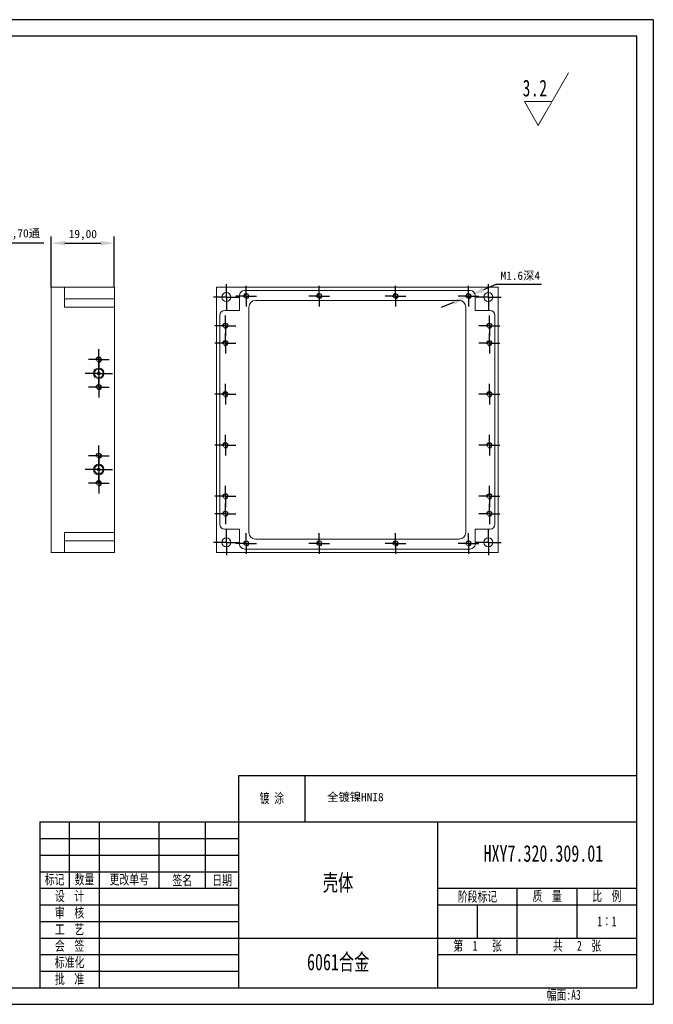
# Model space of a CAD drawing. Header units: millimetres. Extents: x 53 to 943, y 53 to 350.
# Tile 2 of 3: x 282 to 473, y 53 to 350. Entities that reach past the tile are written whole.
import ezdxf

# ---------------------------------------------------------------- set-up
doc = ezdxf.new("R2010")
doc.units = ezdxf.units.MM
doc.set_wipeout_variables(frame=1)
doc.header["$PDSIZE"] = -1
for name, color, linetype in [('FORMAT', 7, 'Continuous'), ('图框周边', 6, 'Continuous'), ('尺寸', 4, 'Continuous')]:
    doc.layers.add(name, color=color, linetype=linetype)
for name, color, linetype, lineweight in [('图框线', 7, 'Continuous', 30), ('尺寸线层', 3, 'Continuous', 18), ('标注、细实线', 7, 'Continuous', 20)]:
    doc.layers.add(name, color=color, linetype=linetype, lineweight=lineweight)
doc.styles.add('STYLE1', font='txt', dxfattribs={"width": 0.707})
doc.styles.add('标准', font='txt', dxfattribs={"width": 0.667})
doc.dimstyles.new('ISO-25', dxfattribs={"dimtxt": 2.5, "dimasz": 2.5, "dimexe": 1.25, "dimexo": 0.625, "dimtad": 1, "dimtxsty": 'Standard', "dimcen": 2.5, "dimadec": 0, "dimazin": 0, "dimtfac": 1, "dimtmove": 0, "dimatfit": 3, "dimfxl": 1, "dimarcsym": 0})

# ---------------------------------------------------------------- blocks, each defined once
blk = doc.blocks.new('*X65')
at = {"layer": '尺寸线层', "color": 0}
for p, q in [((0, 0), (15.88, 27.5)), ((0, 0), (15.88, 27.5)), ((0, 0), (15.88, 27.5)), ((0, 0), (15.88, 27.5)), ((0, 0), (15.88, 27.5)), ((0, 0), (15.88, 27.5)), ((0, 0), (15.88, 27.5)), ((0, 0), (15.88, 27.5)), ((0, 0), (15.88, 27.5)), ((0, 0), (15.88, 27.5)), ((0, 0), (15.88, 27.5)), ((0, 0), (15.88, 27.5)), ((0, 0), (15.88, 27.5)), ((0, 0), (15.88, 27.5)), ((0, 0), (15.88, 27.5)), ((0, 0), (15.88, 27.5)), ((0, 0), (15.88, 27.5)), ((0, 0), (15.88, 27.5)), ((0, 0), (15.88, 27.5)), ((0, 0), (15.88, 27.5)), ((0, 0), (15.88, 27.5)), ((0, 0), (15.88, 27.5)), ((0, 0), (15.88, 27.5)), ((0, 0), (15.88, 27.5)), ((0, 0), (15.88, 27.5)), ((0, 0), (15.88, 27.5)), ((0, 0), (15.88, 27.5)), ((0, 0), (15.88, 27.5)), ((0, 0), (15.88, 27.5)), ((0, 0), (15.88, 27.5)), ((0, 0), (15.88, 27.5)), ((0, 0), (15.88, 27.5)), ((0, 0), (15.88, 27.5)), ((0, 0), (15.88, 27.5)), ((0, 0), (15.88, 27.5)), ((0, 0), (15.88, 27.5)), ((0, 0), (15.88, 27.5)), ((0, 0), (15.88, 27.5)), ((0, 0), (15.88, 27.5)), ((0, 0), (15.88, 27.5)), ((0, 0), (15.88, 27.5)), ((0, 0), (15.88, 27.5)), ((0, 0), (15.88, 27.5)), ((0, 0), (15.88, 27.5)), ((0, 0), (15.88, 27.5)), ((0, 0), (15.88, 27.5)), ((0, 0), (15.88, 27.5)), ((0, 0), (15.88, 27.5)), ((0, 0), (15.88, 27.5)), ((0, 0), (15.88, 27.5)), ((0, 0), (15.88, 27.5)), ((0, 0), (15.88, 27.5)), ((0, 0), (15.88, 27.5)), ((0, 0), (15.88, 27.5)), ((0, 0), (15.88, 27.5)), ((0, 0), (15.88, 27.5)), ((0, 0), (15.88, 27.5)), ((0, 0), (15.88, 27.5)), ((0, 0), (15.88, 27.5)), ((0, 0), (15.88, 27.5)), ((0, 0), (15.88, 27.5)), ((0, 0), (15.88, 27.5)), ((0, 0), (15.88, 27.5)), ((0, 0), (15.88, 27.5)), ((0, 0), (-7.22, 12.5)), ((-7.22, 12.5), (7.22, 12.5)), ((0, 0), (-7.22, 12.5)), ((-7.22, 12.5), (7.22, 12.5)), ((0, 0), (-7.22, 12.5)), ((-7.22, 12.5), (7.22, 12.5)), ((0, 0), (-7.22, 12.5)), ((-7.22, 12.5), (7.22, 12.5)), ((0, 0), (-7.22, 12.5)), ((-7.22, 12.5), (7.22, 12.5)), ((0, 0), (-7.22, 12.5)), ((-7.22, 12.5), (7.22, 12.5)), ((0, 0), (-7.22, 12.5)), ((-7.22, 12.5), (7.22, 12.5)), ((0, 0), (-7.22, 12.5)), ((-7.22, 12.5), (7.22, 12.5)), ((0, 0), (-7.22, 12.5)), ((-7.22, 12.5), (7.22, 12.5)), ((0, 0), (-7.22, 12.5)), ((-7.22, 12.5), (7.22, 12.5)), ((0, 0), (-7.22, 12.5)), ((-7.22, 12.5), (7.22, 12.5)), ((0, 0), (-7.22, 12.5)), ((-7.22, 12.5), (7.22, 12.5)), ((0, 0), (-7.22, 12.5)), ((-7.22, 12.5), (7.22, 12.5)), ((0, 0), (-7.22, 12.5)), ((-7.22, 12.5), (7.22, 12.5)), ((0, 0), (-7.22, 12.5)), ((-7.22, 12.5), (7.22, 12.5)), ((0, 0), (-7.22, 12.5)), ((-7.22, 12.5), (7.22, 12.5)), ((0, 0), (-7.22, 12.5)), ((-7.22, 12.5), (7.22, 12.5)), ((0, 0), (-7.22, 12.5)), ((-7.22, 12.5), (7.22, 12.5)), ((0, 0), (-7.22, 12.5)), ((-7.22, 12.5), (7.22, 12.5)), ((0, 0), (-7.22, 12.5)), ((-7.22, 12.5), (7.22, 12.5)), ((0, 0), (-7.22, 12.5)), ((-7.22, 12.5), (7.22, 12.5)), ((0, 0), (-7.22, 12.5)), ((-7.22, 12.5), (7.22, 12.5)), ((0, 0), (-7.22, 12.5)), ((-7.22, 12.5), (7.22, 12.5)), ((0, 0), (-7.22, 12.5)), ((-7.22, 12.5), (7.22, 12.5)), ((0, 0), (-7.22, 12.5)), ((-7.22, 12.5), (7.22, 12.5)), ((0, 0), (-7.22, 12.5)), ((-7.22, 12.5), (7.22, 12.5)), ((0, 0), (-7.22, 12.5)), ((-7.22, 12.5), (7.22, 12.5)), ((0, 0), (-7.22, 12.5)), ((-7.22, 12.5), (7.22, 12.5)), ((0, 0), (-7.22, 12.5)), ((-7.22, 12.5), (7.22, 12.5)), ((0, 0), (-7.22, 12.5)), ((-7.22, 12.5), (7.22, 12.5)), ((0, 0), (-7.22, 12.5)), ((-7.22, 12.5), (7.22, 12.5)), ((0, 0), (-7.22, 12.5)), ((-7.22, 12.5), (7.22, 12.5)), ((0, 0), (-7.22, 12.5)), ((-7.22, 12.5), (7.22, 12.5)), ((0, 0), (-7.22, 12.5)), ((-7.22, 12.5), (7.22, 12.5)), ((0, 0), (-7.22, 12.5)), ((-7.22, 12.5), (7.22, 12.5)), ((0, 0), (-7.22, 12.5)), ((-7.22, 12.5), (7.22, 12.5)), ((0, 0), (-7.22, 12.5)), ((-7.22, 12.5), (7.22, 12.5)), ((0, 0), (-7.22, 12.5)), ((-7.22, 12.5), (7.22, 12.5)), ((0, 0), (-7.22, 12.5)), ((-7.22, 12.5), (7.22, 12.5)), ((0, 0), (-7.22, 12.5)), ((-7.22, 12.5), (7.22, 12.5)), ((0, 0), (-7.22, 12.5)), ((-7.22, 12.5), (7.22, 12.5)), ((0, 0), (-7.22, 12.5)), ((-7.22, 12.5), (7.22, 12.5)), ((0, 0), (-7.22, 12.5)), ((-7.22, 12.5), (7.22, 12.5)), ((0, 0), (-7.22, 12.5)), ((-7.22, 12.5), (7.22, 12.5)), ((0, 0), (-7.22, 12.5)), ((-7.22, 12.5), (7.22, 12.5)), ((0, 0), (-7.22, 12.5)), ((-7.22, 12.5), (7.22, 12.5)), ((0, 0), (-7.22, 12.5)), ((-7.22, 12.5), (7.22, 12.5)), ((0, 0), (-7.22, 12.5)), ((-7.22, 12.5), (7.22, 12.5)), ((0, 0), (-7.22, 12.5)), ((-7.22, 12.5), (7.22, 12.5)), ((0, 0), (-7.22, 12.5)), ((-7.22, 12.5), (7.22, 12.5)), ((0, 0), (-7.22, 12.5)), ((-7.22, 12.5), (7.22, 12.5)), ((0, 0), (-7.22, 12.5)), ((-7.22, 12.5), (7.22, 12.5)), ((0, 0), (-7.22, 12.5)), ((-7.22, 12.5), (7.22, 12.5)), ((0, 0), (-7.22, 12.5)), ((-7.22, 12.5), (7.22, 12.5)), ((0, 0), (-7.22, 12.5)), ((-7.22, 12.5), (7.22, 12.5)), ((0, 0), (-7.22, 12.5)), ((-7.22, 12.5), (7.22, 12.5)), ((0, 0), (-7.22, 12.5)), ((-7.22, 12.5), (7.22, 12.5)), ((0, 0), (-7.22, 12.5)), ((-7.22, 12.5), (7.22, 12.5)), ((0, 0), (-7.22, 12.5)), ((-7.22, 12.5), (7.22, 12.5)), ((0, 0), (-7.22, 12.5)), ((-7.22, 12.5), (7.22, 12.5)), ((0, 0), (-7.22, 12.5)), ((-7.22, 12.5), (7.22, 12.5)), ((0, 0), (-7.22, 12.5)), ((-7.22, 12.5), (7.22, 12.5)), ((0, 0), (-7.22, 12.5)), ((-7.22, 12.5), (7.22, 12.5)), ((0, 0), (-7.22, 12.5)), ((-7.22, 12.5), (7.22, 12.5))]:
    blk.add_line(p, q, dxfattribs=at)
at = {"layer": '尺寸线层', "color": 0, "insert": (4.95, 19.5), "char_height": 8.75, "width": 18.4134, "attachment_point": 6, "line_spacing_factor": 1.15057, "style": '标准'}
blk.add_mtext('\\T1.1;3.2', dxfattribs=at)
blk.add_mtext('\\T1.1;3.2', dxfattribs=at)
blk.add_mtext('\\T1.1;3.2', dxfattribs=at)
blk.add_mtext('\\T1.1;3.2', dxfattribs=at)
blk.add_mtext('\\T1.1;3.2', dxfattribs=at)
blk.add_mtext('\\T1.1;3.2', dxfattribs=at)
blk.add_mtext('\\T1.1;3.2', dxfattribs=at)
blk.add_mtext('\\T1.1;3.2', dxfattribs=at)
blk.add_mtext('\\T1.1;3.2', dxfattribs=at)
blk.add_mtext('\\T1.1;3.2', dxfattribs=at)
blk.add_mtext('\\T1.1;3.2', dxfattribs=at)
blk.add_mtext('\\T1.1;3.2', dxfattribs=at)
blk.add_mtext('\\T1.1;3.2', dxfattribs=at)
blk.add_mtext('\\T1.1;3.2', dxfattribs=at)
blk.add_mtext('\\T1.1;3.2', dxfattribs=at)
blk.add_mtext('\\T1.1;3.2', dxfattribs=at)
blk.add_mtext('\\T1.1;3.2', dxfattribs=at)
blk.add_mtext('\\T1.1;3.2', dxfattribs=at)
blk.add_mtext('\\T1.1;3.2', dxfattribs=at)
blk.add_mtext('\\T1.1;3.2', dxfattribs=at)
blk.add_mtext('\\T1.1;3.2', dxfattribs=at)
blk.add_mtext('\\T1.1;3.2', dxfattribs=at)
blk.add_mtext('\\T1.1;3.2', dxfattribs=at)
blk.add_mtext('\\T1.1;3.2', dxfattribs=at)
blk.add_mtext('\\T1.1;3.2', dxfattribs=at)
blk.add_mtext('\\T1.1;3.2', dxfattribs=at)
blk.add_mtext('\\T1.1;3.2', dxfattribs=at)
blk.add_mtext('\\T1.1;3.2', dxfattribs=at)
blk.add_mtext('\\T1.1;3.2', dxfattribs=at)
blk.add_mtext('\\T1.1;3.2', dxfattribs=at)
blk.add_mtext('\\T1.1;3.2', dxfattribs=at)
blk.add_mtext('\\T1.1;3.2', dxfattribs=at)
blk.add_mtext('\\T1.1;3.2', dxfattribs=at)
blk.add_mtext('\\T1.1;3.2', dxfattribs=at)
blk.add_mtext('\\T1.1;3.2', dxfattribs=at)
blk.add_mtext('\\T1.1;3.2', dxfattribs=at)
blk.add_mtext('\\T1.1;3.2', dxfattribs=at)
blk.add_mtext('\\T1.1;3.2', dxfattribs=at)
blk.add_mtext('\\T1.1;3.2', dxfattribs=at)
blk.add_mtext('\\T1.1;3.2', dxfattribs=at)
blk.add_mtext('\\T1.1;3.2', dxfattribs=at)
blk.add_mtext('\\T1.1;3.2', dxfattribs=at)
blk.add_mtext('\\T1.1;3.2', dxfattribs=at)
blk.add_mtext('\\T1.1;3.2', dxfattribs=at)
blk.add_mtext('\\T1.1;3.2', dxfattribs=at)
blk.add_mtext('\\T1.1;3.2', dxfattribs=at)
blk.add_mtext('\\T1.1;3.2', dxfattribs=at)
blk.add_mtext('\\T1.1;3.2', dxfattribs=at)
blk.add_mtext('\\T1.1;3.2', dxfattribs=at)
blk.add_mtext('\\T1.1;3.2', dxfattribs=at)
blk.add_mtext('\\T1.1;3.2', dxfattribs=at)
blk.add_mtext('\\T1.1;3.2', dxfattribs=at)
blk.add_mtext('\\T1.1;3.2', dxfattribs=at)
blk.add_mtext('\\T1.1;3.2', dxfattribs=at)
blk.add_mtext('\\T1.1;3.2', dxfattribs=at)
blk.add_mtext('\\T1.1;3.2', dxfattribs=at)
blk.add_mtext('\\T1.1;3.2', dxfattribs=at)
blk.add_mtext('\\T1.1;3.2', dxfattribs=at)
blk.add_mtext('\\T1.1;3.2', dxfattribs=at)
blk.add_mtext('\\T1.1;3.2', dxfattribs=at)
blk.add_mtext('\\T1.1;3.2', dxfattribs=at)
blk.add_mtext('\\T1.1;3.2', dxfattribs=at)
blk.add_mtext('\\T1.1;3.2', dxfattribs=at)
blk.add_mtext('\\T1.1;3.2', dxfattribs=at)
blk = doc.blocks.new('SW_CENTERMARKSYMBOL_13')
at = {"layer": 'FORMAT', "color": 0}
for p, q in [((0, 2.5), (0, 4.1)), ((-2.5, 0), (-4.1, 0)), ((0, 0), (-2.5, 0)), ((0, 0), (0, 2.5)), ((0, 0), (0, -2.5)), ((0, 0), (2.5, 0)), ((2.5, 0), (4.1, 0)), ((0, -2.5), (0, -4.1))]:
    blk.add_line(p, q, dxfattribs=at)
blk = doc.blocks.new('SW_CENTERMARKSYMBOL_14')
at = {"layer": 'FORMAT', "color": 0}
for p, q in [((0, 2.5), (0, 4.1)), ((-2.5, 0), (-4.1, 0)), ((0, 0), (-2.5, 0)), ((0, 0), (0, 2.5)), ((0, 0), (0, -2.5)), ((0, 0), (2.5, 0)), ((2.5, 0), (4.1, 0)), ((0, -2.5), (0, -4.1))]:
    blk.add_line(p, q, dxfattribs=at)
blk = doc.blocks.new('SW_CENTERMARKSYMBOL_15')
at = {"layer": 'FORMAT', "color": 0}
for p, q in [((0, 2.5), (0, 3.125)), ((-2.5, 0), (-3.125, 0)), ((0, 0), (-2.5, 0)), ((0, 0), (0, 2.5)), ((0, 0), (0, -2.5)), ((0, 0), (2.5, 0)), ((2.5, 0), (3.125, 0)), ((0, -2.5), (0, -3.125))]:
    blk.add_line(p, q, dxfattribs=at)
blk = doc.blocks.new('SW_CENTERMARKSYMBOL_16')
at = {"layer": 'FORMAT', "color": 0}
for p, q in [((0, 2.5), (0, 3.125)), ((-2.5, 0), (-3.125, 0)), ((0, 0), (-2.5, 0)), ((0, 0), (0, 2.5)), ((0, 0), (0, -2.5)), ((0, 0), (2.5, 0)), ((2.5, 0), (3.125, 0)), ((0, -2.5), (0, -3.125))]:
    blk.add_line(p, q, dxfattribs=at)
blk = doc.blocks.new('SW_CENTERMARKSYMBOL_17')
at = {"layer": 'FORMAT', "color": 0}
for p, q in [((0, 2.5), (0, 3.125)), ((-2.5, 0), (-3.125, 0)), ((0, 0), (-2.5, 0)), ((0, 0), (0, 2.5)), ((0, 0), (0, -2.5)), ((0, 0), (2.5, 0)), ((2.5, 0), (3.125, 0)), ((0, -2.5), (0, -3.125))]:
    blk.add_line(p, q, dxfattribs=at)
blk = doc.blocks.new('SW_CENTERMARKSYMBOL_18')
at = {"layer": 'FORMAT', "color": 0}
for p, q in [((0, 2.5), (0, 3.125)), ((-2.5, 0), (-3.125, 0)), ((0, 0), (-2.5, 0)), ((0, 0), (0, 2.5)), ((0, 0), (0, -2.5)), ((0, 0), (2.5, 0)), ((2.5, 0), (3.125, 0)), ((0, -2.5), (0, -3.125))]:
    blk.add_line(p, q, dxfattribs=at)
blk = doc.blocks.new('SW_CENTERMARKSYMBOL_21')
at = {"layer": 'FORMAT', "color": 0}
for p, q in [((0, 2.5), (0, 3.85)), ((-2.5, 0), (-3.85, 0)), ((0, 0), (-2.5, 0)), ((0, 0), (0, 2.5)), ((0, 0), (0, -2.5)), ((0, 0), (2.5, 0)), ((2.5, 0), (3.85, 0)), ((0, -2.5), (0, -3.85))]:
    blk.add_line(p, q, dxfattribs=at)
blk = doc.blocks.new('SW_CENTERMARKSYMBOL_22')
at = {"layer": 'FORMAT', "color": 0}
for p, q in [((0, 2.5), (0, 3.85)), ((-2.5, 0), (-3.85, 0)), ((0, 0), (-2.5, 0)), ((0, 0), (0, 2.5)), ((0, 0), (0, -2.5)), ((0, 0), (2.5, 0)), ((2.5, 0), (3.85, 0)), ((0, -2.5), (0, -3.85))]:
    blk.add_line(p, q, dxfattribs=at)
blk = doc.blocks.new('SW_CENTERMARKSYMBOL_23')
at = {"layer": 'FORMAT', "color": 0}
for p, q in [((0, 2.5), (0, 3.85)), ((-2.5, 0), (-3.85, 0)), ((0, 0), (-2.5, 0)), ((0, 0), (0, 2.5)), ((0, 0), (0, -2.5)), ((0, 0), (2.5, 0)), ((2.5, 0), (3.85, 0)), ((0, -2.5), (0, -3.85))]:
    blk.add_line(p, q, dxfattribs=at)
blk = doc.blocks.new('SW_CENTERMARKSYMBOL_24')
at = {"layer": 'FORMAT', "color": 0}
for p, q in [((0, 2.5), (0, 3.85)), ((-2.5, 0), (-3.85, 0)), ((0, 0), (-2.5, 0)), ((0, 0), (0, 2.5)), ((0, 0), (0, -2.5)), ((0, 0), (2.5, 0)), ((2.5, 0), (3.85, 0)), ((0, -2.5), (0, -3.85))]:
    blk.add_line(p, q, dxfattribs=at)
blk = doc.blocks.new('SW_CENTERMARKSYMBOL_25')
at = {"layer": 'FORMAT', "color": 0}
for p, q in [((0, 2.5), (0, 3.125)), ((-2.5, 0), (-3.125, 0)), ((0, 0), (-2.5, 0)), ((0, 0), (0, 2.5)), ((0, 0), (0, -2.5)), ((0, 0), (2.5, 0)), ((2.5, 0), (3.125, 0)), ((0, -2.5), (0, -3.125))]:
    blk.add_line(p, q, dxfattribs=at)
blk = doc.blocks.new('SW_CENTERMARKSYMBOL_26')
at = {"layer": 'FORMAT', "color": 0}
for p, q in [((0, 2.5), (0, 3.125)), ((-2.5, 0), (-3.125, 0)), ((0, 0), (-2.5, 0)), ((0, 0), (0, 2.5)), ((0, 0), (0, -2.5)), ((0, 0), (2.5, 0)), ((2.5, 0), (3.125, 0)), ((0, -2.5), (0, -3.125))]:
    blk.add_line(p, q, dxfattribs=at)
blk = doc.blocks.new('SW_CENTERMARKSYMBOL_27')
at = {"layer": 'FORMAT', "color": 0}
for p, q in [((0, 2.5), (0, 3.125)), ((-2.5, 0), (-3.125, 0)), ((0, 0), (-2.5, 0)), ((0, 0), (0, 2.5)), ((0, 0), (0, -2.5)), ((0, 0), (2.5, 0)), ((2.5, 0), (3.125, 0)), ((0, -2.5), (0, -3.125))]:
    blk.add_line(p, q, dxfattribs=at)
blk = doc.blocks.new('SW_CENTERMARKSYMBOL_28')
at = {"layer": 'FORMAT', "color": 0}
for p, q in [((0, 2.5), (0, 3.125)), ((-2.5, 0), (-3.125, 0)), ((0, 0), (-2.5, 0)), ((0, 0), (0, 2.5)), ((0, 0), (0, -2.5)), ((0, 0), (2.5, 0)), ((2.5, 0), (3.125, 0)), ((0, -2.5), (0, -3.125))]:
    blk.add_line(p, q, dxfattribs=at)
blk = doc.blocks.new('SW_CENTERMARKSYMBOL_29')
at = {"layer": 'FORMAT', "color": 0}
for p, q in [((0, 2.5), (0, 3.125)), ((-2.5, 0), (-3.125, 0)), ((0, 0), (-2.5, 0)), ((0, 0), (0, 2.5)), ((0, 0), (0, -2.5)), ((0, 0), (2.5, 0)), ((2.5, 0), (3.125, 0)), ((0, -2.5), (0, -3.125))]:
    blk.add_line(p, q, dxfattribs=at)
blk = doc.blocks.new('SW_CENTERMARKSYMBOL_30')
at = {"layer": 'FORMAT', "color": 0}
for p, q in [((0, 2.5), (0, 3.125)), ((-2.5, 0), (-3.125, 0)), ((0, 0), (-2.5, 0)), ((0, 0), (0, 2.5)), ((0, 0), (0, -2.5)), ((0, 0), (2.5, 0)), ((2.5, 0), (3.125, 0)), ((0, -2.5), (0, -3.125))]:
    blk.add_line(p, q, dxfattribs=at)
blk = doc.blocks.new('SW_CENTERMARKSYMBOL_31')
at = {"layer": 'FORMAT', "color": 0}
for p, q in [((0, 2.5), (0, 3.125)), ((-2.5, 0), (-3.125, 0)), ((0, 0), (-2.5, 0)), ((0, 0), (0, 2.5)), ((0, 0), (0, -2.5)), ((0, 0), (2.5, 0)), ((2.5, 0), (3.125, 0)), ((0, -2.5), (0, -3.125))]:
    blk.add_line(p, q, dxfattribs=at)
blk = doc.blocks.new('SW_CENTERMARKSYMBOL_32')
at = {"layer": 'FORMAT', "color": 0}
for p, q in [((0, 2.5), (0, 3.125)), ((-2.5, 0), (-3.125, 0)), ((0, 0), (-2.5, 0)), ((0, 0), (0, 2.5)), ((0, 0), (0, -2.5)), ((0, 0), (2.5, 0)), ((2.5, 0), (3.125, 0)), ((0, -2.5), (0, -3.125))]:
    blk.add_line(p, q, dxfattribs=at)
blk = doc.blocks.new('SW_CENTERMARKSYMBOL_33')
at = {"layer": 'FORMAT', "color": 0}
for p, q in [((0, 2.5), (0, 3.125)), ((-2.5, 0), (-3.125, 0)), ((0, 0), (-2.5, 0)), ((0, 0), (0, 2.5)), ((0, 0), (0, -2.5)), ((0, 0), (2.5, 0)), ((2.5, 0), (3.125, 0)), ((0, -2.5), (0, -3.125))]:
    blk.add_line(p, q, dxfattribs=at)
blk = doc.blocks.new('SW_CENTERMARKSYMBOL_34')
at = {"layer": 'FORMAT', "color": 0}
for p, q in [((0, 2.5), (0, 3.125)), ((-2.5, 0), (-3.125, 0)), ((0, 0), (-2.5, 0)), ((0, 0), (0, 2.5)), ((0, 0), (0, -2.5)), ((0, 0), (2.5, 0)), ((2.5, 0), (3.125, 0)), ((0, -2.5), (0, -3.125))]:
    blk.add_line(p, q, dxfattribs=at)
blk = doc.blocks.new('SW_CENTERMARKSYMBOL_35')
at = {"layer": 'FORMAT', "color": 0}
for p, q in [((0, 2.5), (0, 3.125)), ((-2.5, 0), (-3.125, 0)), ((0, 0), (-2.5, 0)), ((0, 0), (0, 2.5)), ((0, 0), (0, -2.5)), ((0, 0), (2.5, 0)), ((2.5, 0), (3.125, 0)), ((0, -2.5), (0, -3.125))]:
    blk.add_line(p, q, dxfattribs=at)
blk = doc.blocks.new('SW_CENTERMARKSYMBOL_36')
at = {"layer": 'FORMAT', "color": 0}
for p, q in [((0, 2.5), (0, 3.125)), ((-2.5, 0), (-3.125, 0)), ((0, 0), (-2.5, 0)), ((0, 0), (0, 2.5)), ((0, 0), (0, -2.5)), ((0, 0), (2.5, 0)), ((2.5, 0), (3.125, 0)), ((0, -2.5), (0, -3.125))]:
    blk.add_line(p, q, dxfattribs=at)
blk = doc.blocks.new('SW_CENTERMARKSYMBOL_37')
at = {"layer": 'FORMAT', "color": 0}
for p, q in [((0, 2.5), (0, 3.125)), ((-2.5, 0), (-3.125, 0)), ((0, 0), (-2.5, 0)), ((0, 0), (0, 2.5)), ((0, 0), (0, -2.5)), ((0, 0), (2.5, 0)), ((2.5, 0), (3.125, 0)), ((0, -2.5), (0, -3.125))]:
    blk.add_line(p, q, dxfattribs=at)
blk = doc.blocks.new('SW_CENTERMARKSYMBOL_38')
at = {"layer": 'FORMAT', "color": 0}
for p, q in [((0, 2.5), (0, 3.125)), ((-2.5, 0), (-3.125, 0)), ((0, 0), (-2.5, 0)), ((0, 0), (0, 2.5)), ((0, 0), (0, -2.5)), ((0, 0), (2.5, 0)), ((2.5, 0), (3.125, 0)), ((0, -2.5), (0, -3.125))]:
    blk.add_line(p, q, dxfattribs=at)
blk = doc.blocks.new('SW_CENTERMARKSYMBOL_39')
at = {"layer": 'FORMAT', "color": 0}
for p, q in [((0, 2.5), (0, 3.125)), ((-2.5, 0), (-3.125, 0)), ((0, 0), (-2.5, 0)), ((0, 0), (0, 2.5)), ((0, 0), (0, -2.5)), ((0, 0), (2.5, 0)), ((2.5, 0), (3.125, 0)), ((0, -2.5), (0, -3.125))]:
    blk.add_line(p, q, dxfattribs=at)
blk = doc.blocks.new('SW_CENTERMARKSYMBOL_40')
at = {"layer": 'FORMAT', "color": 0}
for p, q in [((0, 2.5), (0, 3.125)), ((-2.5, 0), (-3.125, 0)), ((0, 0), (-2.5, 0)), ((0, 0), (0, 2.5)), ((0, 0), (0, -2.5)), ((0, 0), (2.5, 0)), ((2.5, 0), (3.125, 0)), ((0, -2.5), (0, -3.125))]:
    blk.add_line(p, q, dxfattribs=at)
blk = doc.blocks.new('SW_CENTERMARKSYMBOL_41')
at = {"layer": 'FORMAT', "color": 0}
for p, q in [((0, 2.5), (0, 3.125)), ((-2.5, 0), (-3.125, 0)), ((0, 0), (-2.5, 0)), ((0, 0), (0, 2.5)), ((0, 0), (0, -2.5)), ((0, 0), (2.5, 0)), ((2.5, 0), (3.125, 0)), ((0, -2.5), (0, -3.125))]:
    blk.add_line(p, q, dxfattribs=at)
blk = doc.blocks.new('SW_CENTERMARKSYMBOL_42')
at = {"layer": 'FORMAT', "color": 0}
for p, q in [((0, 2.5), (0, 3.125)), ((-2.5, 0), (-3.125, 0)), ((0, 0), (-2.5, 0)), ((0, 0), (0, 2.5)), ((0, 0), (0, -2.5)), ((0, 0), (2.5, 0)), ((2.5, 0), (3.125, 0)), ((0, -2.5), (0, -3.125))]:
    blk.add_line(p, q, dxfattribs=at)
blk = doc.blocks.new('SW_CENTERMARKSYMBOL_43')
at = {"layer": 'FORMAT', "color": 0}
for p, q in [((0, 2.5), (0, 3.125)), ((-2.5, 0), (-3.125, 0)), ((0, 0), (-2.5, 0)), ((0, 0), (0, 2.5)), ((0, 0), (0, -2.5)), ((0, 0), (2.5, 0)), ((2.5, 0), (3.125, 0)), ((0, -2.5), (0, -3.125))]:
    blk.add_line(p, q, dxfattribs=at)
blk = doc.blocks.new('SW_CENTERMARKSYMBOL_44')
at = {"layer": 'FORMAT', "color": 0}
for p, q in [((0, 2.5), (0, 3.125)), ((-2.5, 0), (-3.125, 0)), ((0, 0), (-2.5, 0)), ((0, 0), (0, 2.5)), ((0, 0), (0, -2.5)), ((0, 0), (2.5, 0)), ((2.5, 0), (3.125, 0)), ((0, -2.5), (0, -3.125))]:
    blk.add_line(p, q, dxfattribs=at)
blk = doc.blocks.new('*D151')
at = {"layer": 'Defpoints', "color": 0, "transparency": 16777216}
for p in [(310.78, 282.89), (291.78, 269.63), (310.78, 269.63)]:
    blk.add_point(p, dxfattribs=at)
at = {"layer": '尺寸', "color": 0, "lineweight": -2, "transparency": 16777216}
for p, q in [((291.78, 269.63), (291.78, 284.89)), ((295.86, 282.89), (306.7, 282.89)), ((310.78, 269.63), (310.78, 284.89))]:
    blk.add_line(p, q, dxfattribs=at)
at = {"layer": '尺寸', "color": 0, "transparency": 16777216}
for points in [[(295.86, 283.57), (295.86, 282.21), (291.78, 282.89)], [(306.7, 283.57), (306.7, 282.21), (310.78, 282.89)]]:
    blk.add_solid(points, dxfattribs=at)
at = {"layer": '尺寸', "color": 0, "transparency": 16777216, "insert": (301.28, 285.35), "char_height": 2.5, "attachment_point": 5}
blk.add_mtext('19,00', dxfattribs=at)
blk = doc.blocks.new('*D159')
at = {"layer": 'Defpoints', "color": 0, "transparency": 16777216}
for p in [(416.81, 266.62), (418.29, 267.24)]:
    blk.add_point(p, dxfattribs=at)
at = {"layer": '尺寸', "color": 0, "lineweight": -2, "transparency": 16777216}
for p, q in [((425.8, 270.42), (422.04, 268.83)), ((439.54, 270.42), (425.8, 270.42)), ((413.05, 265.03), (409.3, 263.44)), ((416.81, 266.62), (418.29, 267.24))]:
    blk.add_line(p, q, dxfattribs=at)
at = {"layer": '尺寸', "color": 0, "transparency": 16777216}
for points in [[(421.78, 269.45), (422.31, 268.2), (418.29, 267.24)], [(412.79, 265.65), (413.32, 264.4), (416.81, 266.62)]]:
    blk.add_solid(points, dxfattribs=at)
at = {"layer": '尺寸', "color": 0, "transparency": 16777216, "insert": (433.17, 272.96), "char_height": 2.5, "attachment_point": 5}
blk.add_mtext('M1.6{\\fSimSun|b0|i0|c134|p2;深}4', dxfattribs=at)
blk = doc.blocks.new('*D160')
at = {"layer": 'Defpoints', "color": 0, "transparency": 16777216}
for p in [(255.09, 267.62), (253.26, 265.64)]:
    blk.add_point(p, dxfattribs=at)
at = {"layer": '尺寸', "color": 0, "lineweight": -2, "transparency": 16777216}
for p, q in [((269.22, 282.9), (257.86, 270.61)), ((289.49, 282.9), (269.22, 282.9)), ((253.26, 265.64), (255.09, 267.62)), ((250.49, 262.64), (247.72, 259.64))]:
    blk.add_line(p, q, dxfattribs=at)
at = {"layer": '尺寸', "color": 0, "transparency": 16777216}
for points in [[(257.36, 271.08), (258.36, 270.15), (255.09, 267.62)], [(249.99, 263.1), (250.99, 262.18), (253.26, 265.64)]]:
    blk.add_solid(points, dxfattribs=at)
at = {"layer": '尺寸', "color": 0, "transparency": 16777216, "insert": (279.86, 285.55), "char_height": 2.5, "attachment_point": 5}
blk.add_mtext('4-∅2,70{\\fSimSun|b0|i0|c134|p2;通}', dxfattribs=at)

msp = doc.modelspace()

# ---------------------------------------------------------------- linework, layer by layer
at = {"color": 7, "linetype": 'Continuous', "lineweight": 15}
for p, q in [((291.781, 269.627), (291.781, 189.627)), ((295.781, 269.627), (291.781, 269.627)), ((295.781, 269.627), (295.781, 263.627)), ((295.781, 269.627), (310.781, 269.627)), ((310.781, 266.127), (310.781, 269.627)), ((341.549, 269.627), (426.549, 269.627)), ((341.549, 189.627), (341.549, 269.627)), ((418.049, 268.627), (350.049, 268.627)), ((426.549, 269.627), (426.549, 189.627)), ((295.781, 266.127), (310.781, 266.127)), ((310.781, 263.627), (310.781, 266.127)), ((348.549, 267.127), (348.549, 262.627)), ((414.749, 265.627), (353.349, 265.627)), ((419.549, 262.627), (419.549, 267.127)), ((310.781, 263.627), (295.781, 263.627)), ((310.781, 263.627), (310.781, 195.627)), ((348.549, 262.627), (344.049, 262.627)), ((351.349, 263.627), (351.349, 195.627)), ((416.749, 195.627), (416.749, 263.627)), ((424.049, 262.627), (419.549, 262.627)), ((342.549, 261.127), (342.549, 198.127)), ((425.549, 198.127), (425.549, 261.127)), ((344.049, 196.627), (348.549, 196.627)), ((348.549, 196.627), (348.549, 192.127)), ((419.549, 192.127), (419.549, 196.627)), ((419.549, 196.627), (424.049, 196.627)), ((295.781, 195.627), (310.781, 195.627)), ((295.781, 189.627), (295.781, 195.627)), ((295.781, 193.127), (310.781, 193.127)), ((310.781, 193.127), (310.781, 195.627)), ((310.781, 189.627), (310.781, 193.127)), ((353.349, 193.627), (414.749, 193.627)), ((350.049, 190.627), (418.049, 190.627)), ((295.781, 189.627), (291.781, 189.627)), ((310.781, 189.627), (295.781, 189.627)), ((426.549, 189.627), (341.549, 189.627))]:
    msp.add_line(p, q, dxfattribs=at)
for centre, radius in [((344.549, 266.627), 1.35), ((350.549, 266.927), 0.625), ((372.549, 266.927), 0.625), ((395.549, 266.927), 0.625), ((417.549, 266.927), 0.625), ((423.549, 266.627), 1.35), ((344.249, 257.977), 0.625), ((423.849, 257.977), 0.625), ((344.249, 252.727), 0.625), ((423.849, 252.727), 0.625), ((306.081, 247.777), 0.625), ((306.081, 243.627), 1.6), ((306.081, 243.627), 1.3), ((306.081, 243.627), 0.45), ((306.081, 239.477), 0.625), ((344.249, 237.327), 0.625), ((423.849, 237.327), 0.625), ((344.249, 221.927), 0.625), ((423.849, 221.927), 0.625), ((306.081, 218.777), 0.625), ((306.081, 214.627), 1.6), ((306.081, 214.627), 1.3), ((306.081, 214.627), 0.45), ((306.081, 210.477), 0.625), ((344.249, 206.527), 0.625), ((423.849, 206.527), 0.625), ((344.249, 201.277), 0.625), ((423.849, 201.277), 0.625), ((344.549, 192.627), 1.35), ((423.549, 192.627), 1.35), ((350.549, 192.327), 0.625), ((372.549, 192.327), 0.625), ((395.549, 192.327), 0.625), ((417.549, 192.327), 0.625)]:
    msp.add_circle(centre, radius, dxfattribs=at)
for centre, radius, start, end in [((350.049, 267.127), 1.5, 90, 180), ((418.049, 267.127), 1.5, 0, 90), ((353.349, 263.627), 2, 90, 180), ((414.749, 263.627), 2, 0, 90), ((344.049, 261.127), 1.5, 90, 180), ((424.049, 261.127), 1.5, 0, 90), ((344.049, 198.127), 1.5, 180, 270), ((424.049, 198.127), 1.5, 270, 0), ((353.349, 195.627), 2, 180, 270), ((414.749, 195.627), 2, 270, 0), ((350.049, 192.127), 1.5, 180, 270), ((418.049, 192.127), 1.5, 270, 0)]:
    msp.add_arc(centre, radius, start, end, dxfattribs=at)
at = {"color": 3, "linetype": 'Continuous', "lineweight": 0}
for centre in [(350.549, 266.927), (372.549, 266.927), (395.549, 266.927), (417.549, 266.927), (344.249, 257.977), (423.849, 257.977), (344.249, 252.727), (423.849, 252.727), (306.081, 247.777), (306.081, 239.477), (344.249, 237.327), (423.849, 237.327), (344.249, 221.927), (423.849, 221.927), (306.081, 218.777), (306.081, 210.477), (344.249, 206.527), (423.849, 206.527), (344.249, 201.277), (423.849, 201.277), (350.549, 192.327), (372.549, 192.327), (395.549, 192.327), (417.549, 192.327)]:
    msp.add_arc(centre, 0.8, 255, 195, dxfattribs=at)
at = {"layer": '图框周边', "color": 3}
for p, q in [((473.28, 350.3), (53.28, 350.3)), ((473.28, 350.3), (473.28, 53.3)), ((348.28, 122.3), (468.28, 122.3)), ((348.28, 58.3), (348.28, 122.3)), ((368.28, 108.3), (368.28, 122.3)), ((288.28, 108.3), (468.28, 108.3)), ((288.28, 108.3), (288.28, 58.3)), ((297.28, 88.3), (297.28, 108.3)), ((306.28, 58.3), (306.28, 108.3)), ((324.28, 88.3), (324.28, 108.3)), ((338.28, 88.3), (338.28, 108.3)), ((408.28, 58.3), (408.28, 108.3)), ((288.28, 103.3), (348.28, 103.3)), ((288.28, 98.3), (348.28, 98.3)), ((288.28, 93.3), (348.28, 93.3)), ((288.28, 88.3), (348.28, 88.3)), ((408.28, 88.3), (468.28, 88.3)), ((432.28, 68.3), (432.28, 88.3)), ((450.28, 73.3), (450.28, 88.3)), ((288.28, 83.3), (348.28, 83.3)), ((408.28, 83.3), (468.28, 83.3)), ((420.28, 73.3), (420.28, 83.3)), ((288.28, 78.3), (348.28, 78.3)), ((288.28, 73.3), (468.28, 73.3)), ((288.28, 68.3), (348.28, 68.3)), ((408.28, 68.3), (468.28, 68.3)), ((288.28, 63.3), (348.28, 63.3)), ((53.28, 53.3), (473.28, 53.3))]:
    msp.add_line(p, q, dxfattribs=at)
at = {"layer": '图框线'}
for p, q in [((468.28, 345.3), (78.28, 345.3)), ((468.28, 58.3), (468.28, 345.3)), ((53.28, 58.3), (468.28, 58.3))]:
    msp.add_line(p, q, dxfattribs=at)

# ---------------------------------------------------------------- block references
at = {"layer": 'FORMAT'}
for name, p in [('SW_CENTERMARKSYMBOL_22', (344.549, 266.627)), ('SW_CENTERMARKSYMBOL_21', (423.549, 266.627)), ('SW_CENTERMARKSYMBOL_42', (350.549, 266.927)), ('SW_CENTERMARKSYMBOL_41', (372.549, 266.927)), ('SW_CENTERMARKSYMBOL_40', (395.549, 266.927)), ('SW_CENTERMARKSYMBOL_39', (417.549, 266.927)), ('SW_CENTERMARKSYMBOL_44', (344.249, 257.977)), ('SW_CENTERMARKSYMBOL_38', (423.849, 257.977)), ('SW_CENTERMARKSYMBOL_43', (344.249, 252.727)), ('SW_CENTERMARKSYMBOL_37', (423.849, 252.727)), ('SW_CENTERMARKSYMBOL_15', (306.081, 247.777)), ('SW_CENTERMARKSYMBOL_13', (306.081, 243.627)), ('SW_CENTERMARKSYMBOL_16', (306.081, 239.477)), ('SW_CENTERMARKSYMBOL_25', (344.249, 237.327)), ('SW_CENTERMARKSYMBOL_36', (423.849, 237.327)), ('SW_CENTERMARKSYMBOL_26', (344.249, 221.927)), ('SW_CENTERMARKSYMBOL_35', (423.849, 221.927)), ('SW_CENTERMARKSYMBOL_18', (306.081, 218.777)), ('SW_CENTERMARKSYMBOL_14', (306.081, 214.627)), ('SW_CENTERMARKSYMBOL_17', (306.081, 210.477)), ('SW_CENTERMARKSYMBOL_27', (344.249, 206.527)), ('SW_CENTERMARKSYMBOL_34', (423.849, 206.527)), ('SW_CENTERMARKSYMBOL_28', (344.249, 201.277)), ('SW_CENTERMARKSYMBOL_33', (423.849, 201.277)), ('SW_CENTERMARKSYMBOL_23', (344.549, 192.627)), ('SW_CENTERMARKSYMBOL_24', (423.549, 192.627)), ('SW_CENTERMARKSYMBOL_29', (350.549, 192.327)), ('SW_CENTERMARKSYMBOL_30', (372.549, 192.327)), ('SW_CENTERMARKSYMBOL_31', (395.549, 192.327)), ('SW_CENTERMARKSYMBOL_32', (417.549, 192.327))]:
    msp.add_blockref(name, p, dxfattribs=at)

# ---------------------------------------------------------------- texts
at = {"layer": '图框周边', "color": 0, "insert": (440.146, 98.771), "char_height": 5, "width": 60, "attachment_point": 5, "style": 'STYLE1'}
msp.add_mtext('HXY7.320.309.01', dxfattribs=at)
at = {"layer": '图框周边', "color": 0, "insert": (378.234, 89.716), "char_height": 5, "attachment_point": 5, "style": 'STYLE1'}
msp.add_mtext_dynamic_manual_height_columns('壳体', width=54.33841, gutter_width=12.5, heights=[21.145], dxfattribs=at)
at = {"layer": '图框线', "style": 'STYLE1'}
for s, insert, char_height, width, attachment_point in [('镀 涂', (358.28, 115.3), 3, 20, 5), ('标记', (292.78, 90.8), 3, 9, 5), ('数量', (301.78, 90.8), 3, 9, 5), ('更改单号', (315.281, 90.8), 3, 18.0028, 5), ('签名', (331.28, 90.574), 3, 14, 5), ('日期', (343.28, 90.574), 3, 10, 5), ('设  计', (297.281, 85.8), 3, 18.0028, 5), ('阶段标记', (420.28, 85.615), 3, 24, 5), ('质  量', (441.281, 85.8), 3, 18.0028, 5), ('比  例', (459.28, 85.8), 3, 18, 5), ('审  核', (297.28, 80.8), 3, 18, 5), ('工  艺', (297.28, 75.8), 3, 18, 5), ('1∶1', (459.28, 78.3), 3, 18, 5), ('会  签', (297.28, 70.8), 3, 18, 5), ('第  1   张', (420.28, 70.8), 3, 24, 5), ('共   2  张', (450.28, 70.8), 3, 36, 5), ('6061合金', (378.28, 65.8), 5, 60, 5), ('标准化', (297.281, 65.8), 3, 18.0028, 5), ('批  准', (297.28, 60.8), 3, 18, 5), ('幅面:A3', (441.133, 57.667), 3, 12.5734, 1)]:
    msp.add_mtext(s, dxfattribs=dict(at, insert=insert, char_height=char_height, width=width, attachment_point=attachment_point))
at = {"layer": '标注、细实线', "insert": (374.945, 117.063), "char_height": 2.5, "attachment_point": 1}
msp.add_mtext_dynamic_manual_height_columns('{\\fSimSun|b0|i0|c134|p2;全镀镍HNI8}', width=77.97376, gutter_width=12.5, heights=[0], dxfattribs=at)

# ---------------------------------------------------------------- dimensions: what is measured, and where the dimension line sits
at = {"layer": '尺寸', "color": 4}
dim = msp.add_diameter_dim_2p(p1=(253.26, 265.635), p2=(255.093, 267.618), text='4-<>{\\fSimSun|b0|i0|c134|p2;通}', dimstyle='ISO-25', override={"dimasz": 4.08, "dimexe": 2, "dimexo": 0, "dimgap": 1, "dimtih": 1, "dimtoh": 1, "dimzin": 0, "dimadec": 2, "dimtzin": 0}, dxfattribs=at)
dim.commit()
dim.dimension.update_dxf_attribs({"geometry": '*D160', "text_midpoint": (279.858, 282.903), "dimtype": 163})
dim = msp.add_linear_dim(base=(310.781, 282.894), p1=(291.781, 269.627), p2=(310.781, 269.627), dimstyle='ISO-25', override={"dimasz": 4.08, "dimexe": 2, "dimexo": 0, "dimgap": 1, "dimtih": 1, "dimtoh": 1, "dimzin": 0, "dimadec": 2, "dimtzin": 0}, dxfattribs=at)
dim.commit()
dim.dimension.update_dxf_attribs({"geometry": '*D151', "text_midpoint": (301.281, 285.353)})
dim = msp.add_diameter_dim_2p(p1=(416.812, 266.615), p2=(418.286, 267.238), text='M1.6{\\fSimSun|b0|i0|c134|p2;深}4', dimstyle='ISO-25', override={"dimasz": 4.08, "dimexe": 2, "dimexo": 0, "dimgap": 1, "dimtih": 1, "dimtoh": 1, "dimzin": 0, "dimadec": 2, "dimtzin": 0}, dxfattribs=at)
dim.commit()
dim.dimension.update_dxf_attribs({"geometry": '*D159', "text_midpoint": (433.173, 272.959)})

# ---------------------------------------------------------------- wipeouts: each hides what was drawn before it
msp.add_wipeout([(438.592, 318.398), (442.749, 325.598), (442.749, 325.598), (434.435, 325.598), (434.435, 325.598)]).dxf.layer = '尺寸线层'

# ---------------------------------------------------------------- next in the draw order: block references
at = {"layer": '尺寸线层', "xscale": 0.5760000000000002, "yscale": 0.5760000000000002, "zscale": 0.5760000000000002}
msp.add_blockref('*X65', (438.592, 318.398), dxfattribs=at)

doc.saveas('drawing.dxf')
